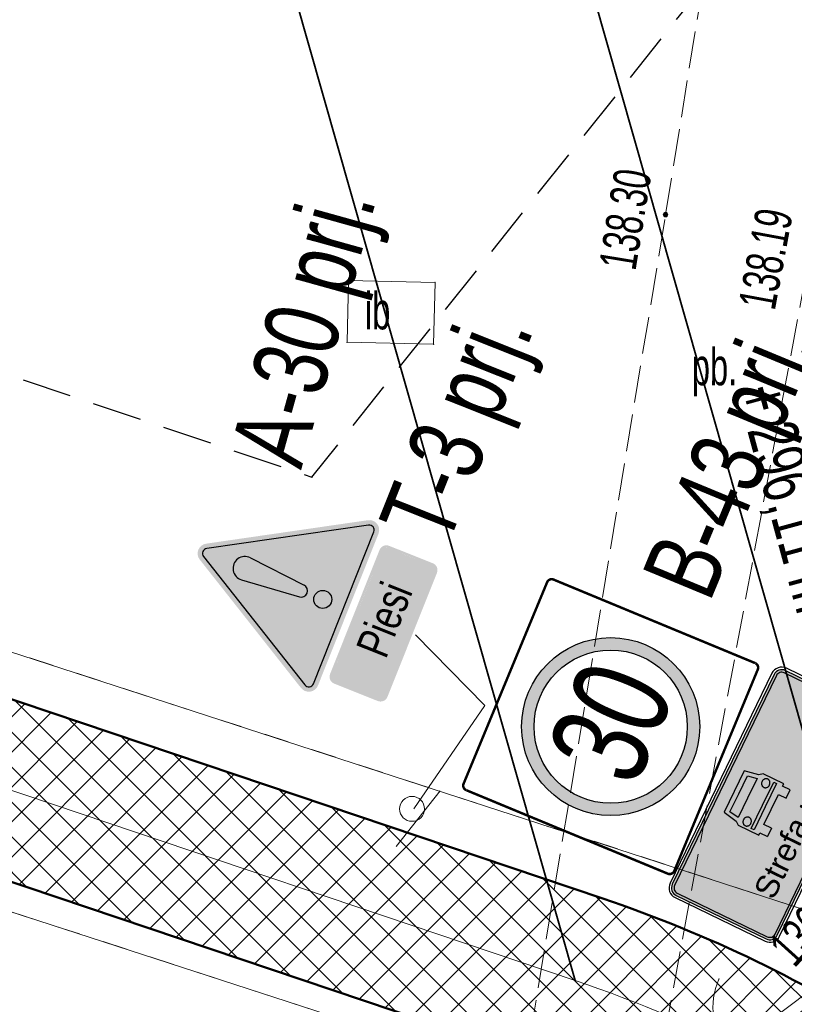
# Model space of a CAD drawing. Extents: x 6456700 to 6518119, y 5963420 to 5980059.
# Tile 64 of 256: x 6511899 to 6511915, y 5964207 to 5964227. Entities that reach past the tile are written whole.
import ezdxf
from ezdxf.enums import TextEntityAlignment as Align

# ---------------------------------------------------------------- set-up
doc = ezdxf.new("R2010")
doc.units = 0
doc.header["$MEASUREMENT"] = 0
for name, pattern in [('L_0_03', [1, 0.5, -0.5]), ('L_0_04', [1.5, 1, -0.5]), ('L_0_52', [1, 0.75, -0.25])]:
    doc.linetypes.add(name, pattern=pattern)
doc.layers.get('0').update_dxf_attribs({"color": 2, "linetype": 'CONTINUOUS', "lineweight": 5})
for name, color, linetype, lineweight in [('18mm Kreska ciągła', 7, 'CONTINUOUS', 18), ('218_kontur_uzytku_gruntowego', 96, 'L_0_03', 18), ('219_dzialka_ewidencyjna', 7, 'CONTINUOUS', 18), ('35mm Ciągła', 7, 'CONTINUOUS', 35), ('50mm Kreska ciągła', 7, 'CONTINUOUS', 50), ('9mm Kreska ciągła', 252, 'CONTINUOUS', 9), ('brama', 7, 'CONTINUOUS', 18), ('inna_budowla', 7, 'CONTINUOUS', 18), ('inna_budowla_Atr17', 7, 'CONTINUOUS', 18), ('obszar_utwardzony', 7, 'CONTINUOUS', 18), ('obszar_utwardzony_Atr17', 7, 'CONTINUOUS', 18), ('pikieta_naturalna_Atr2', 7, 'CONTINUOUS', 18), ('pikieta_sztuczna', 7, 'CONTINUOUS', 18), ('pikieta_sztuczna_Atr2', 7, 'CONTINUOUS', 18), ('Zakres', 7, 'CONTINUOUS', 18)]:
    doc.layers.add(name, color=color, linetype=linetype, lineweight=lineweight)
doc.layers.add('zn_pion', color=7, linetype='CONTINUOUS')
doc.layers.add('ZNAKI_PIONOWE', color=7, linetype='CONTINUOUS')
doc.styles.add('A_TEXT', font='arial.ttf', dxfattribs={"width": 0.7})
doc.styles.add('o_d', font='arial.ttf')
doc.styles.get("Standard").update_dxf_attribs({"font": 'txt', "width": 0.75})
doc.styles.add('Znaczniki', font='GOTHIC.TTF', dxfattribs={"width": 0.7})

# ---------------------------------------------------------------- blocks, each defined once
blk = doc.blocks.new('mdcp_nowa')
at = {"layer": 'pikieta_sztuczna', "linetype": 'Continuous', "lineweight": 18, "true_color": 0x000000}
blk.add_hatch(color=18, dxfattribs=at).paths.add_polyline_path([(6494643.32, 5980674.315, 1), (6494643.32, 5980674.405, 1)])
at = {"layer": '218_kontur_uzytku_gruntowego', "lineweight": 18, "flags": 128}
for points in [[(6494652.81, 5980658.13), (6494556.09, 5980689.57)], [(6494640.98, 5980656.72), (6494604.6, 5980668.54)]]:
    blk.add_lwpolyline(points, dxfattribs=at)
at = {"layer": '219_dzialka_ewidencyjna', "color": 3, "linetype": 'Continuous', "lineweight": 18, "flags": 128}
for points in [[(6494556.09, 5980689.57), (6494652.81, 5980658.13)], [(6494604.6, 5980668.54), (6494640.98, 5980656.72)]]:
    blk.add_lwpolyline(points, dxfattribs=at)
at = {"layer": 'brama', "color": 7, "linetype": 'Continuous', "lineweight": 18, "flags": 128}
blk.add_lwpolyline([(6494642.96, 5980656.19), (6494646.2, 5980658.63)], dxfattribs=at)
at = {"layer": 'brama', "color": 7, "linetype": 'Continuous', "lineweight": 18}
blk.add_arc((6494645.778, 5980658.312), 1.5, 156.983, 216.983, dxfattribs=at)
at = {"layer": 'brama'}
blk.add_point((6494644.398, 5980658.899), dxfattribs=at)
at = {"layer": 'inna_budowla', "color": 7, "linetype": 'Continuous', "lineweight": 18, "flags": 128}
blk.add_lwpolyline([(6494638.66, 5980672.99), (6494638.63, 5980671.74), (6494636.88, 5980671.78), (6494636.91, 5980673.03)], close=True, dxfattribs=at)
at = {"layer": 'inna_budowla'}
for p in [(6494636.91, 5980673.03), (6494638.66, 5980672.99), (6494636.88, 5980671.78), (6494638.63, 5980671.74)]:
    blk.add_point(p, dxfattribs=at)
at = {"layer": 'obszar_utwardzony', "color": 7, "linetype": 'L_0_52', "lineweight": 18, "flags": 128}
blk.add_lwpolyline([(6494643.32, 5980674.36), (6494644.3, 5980680.4), (6494643.92, 5980683.62), (6494645.59, 5980692.91), (6494655.01, 5980691.62), (6494658.01, 5980696.87), (6494667.63, 5980693.07), (6494667.4, 5980692.46), (6494652.51, 5980684.14), (6494647.97, 5980682.96), (6494646.18, 5980673.28), (6494642.98, 5980656.02), (6494640.45, 5980656.93)], close=True, dxfattribs=at)
at = {"layer": 'obszar_utwardzony'}
blk.add_point((6494643.32, 5980674.36), dxfattribs=at)
at = {"layer": 'pikieta_sztuczna', "color": 7, "linetype": 'Continuous', "lineweight": 18}
blk.add_circle((6494643.32, 5980674.36), 0.045, dxfattribs=at)
at = {"layer": 'pikieta_sztuczna'}
blk.add_point((6494643.32, 5980674.36), dxfattribs=at)
at = {"layer": 'Zakres', "linetype": 'L_0_04', "lineweight": 25, "flags": 128}
blk.add_lwpolyline([(6495113.77, 5985050.22), (6495121.12, 5984877.07), (6495125.76, 5984757.87), (6495129.89, 5984649.81), (6495141.08, 5984611.3), (6495145.77, 5984544.53), (6495147.36, 5984487.27), (6495157.22, 5984392.07), (6495162.95, 5984387.45), (6495180.24, 5984384.16), (6495229.5, 5984386.61), (6495251.65, 5984373.41), (6495258.77, 5984357.12), (6495255.44, 5984330.44), (6495250.77, 5984304.39), (6495252.21, 5984282.78), (6495255.46, 5984256.45), (6495254.94, 5984238.25), (6495266.4, 5984211), (6495277.24, 5984182.33), (6495294.2, 5984133.19), (6495300.94, 5984095.37), (6495313.24, 5984037.69), (6495317.44, 5983978.18), (6495300.35, 5983922.18), (6495282.35, 5983883.38), (6495266.21, 5983862.23), (6495242.03, 5983839.67), (6495211.11, 5983816.86), (6495158.26, 5983772.66), (6495130.6, 5983651.16), (6495116.31, 5983543.43), (6495129.51, 5983346.73), (6495134.58, 5983264.71), (6495139.64, 5983186.97), (6495193.25, 5983077.94), (6495199.2, 5983041.97), (6495206.23, 5983026), (6495208.96, 5983004.88), (6495202.27, 5982979.48), (6495202.42, 5982950.13), (6495209.35, 5982897.38), (6495215.97, 5982850.34), (6495228.6, 5982809.97), (6495226.85, 5982778.82), (6495225.04, 5982750.56), (6495220.26, 5982723.37), (6495226.54, 5982679.97), (6495206.06, 5982669.48), (6495192.68, 5982657.71), (6495184.57, 5982648.65), (6495174.78, 5982624.58), (6495164.23, 5982604.61), (6495150.7, 5982588.3), (6495137.69, 5982582.43), (6495118.26, 5982573.75), (6495100.35, 5982558.42), (6495090.36, 5982544.99), (6495075.87, 5982519.06), (6495060.83, 5982499.68), (6495049.41, 5982485.49), (6495035.07, 5982459.7), (6495006.7, 5982406.64), (6494980.89, 5982351.84), (6494944.35, 5982293.29), (6494925.72, 5982250.11), (6494905.2, 5982190.37), (6494898.43, 5982153.5), (6494879.51, 5982063.89), (6494864.14, 5981992.66), (6494816.93, 5981768.61), (6494777.79, 5981577.7), (6494739.84, 5981394.72), (6494718.65, 5981297.89), (6494716.45, 5981237.31), (6494738.62, 5981208.21), (6494776.48, 5981173.06), (6494817.16, 5981137.44), (6494847.63, 5981109.8), (6494877.39, 5981077.08), (6494912.75, 5981030.55), (6494916.06, 5981014.71), (6494903.86, 5980957.01), (6494916.13, 5980953.51), (6494892.32, 5980927.59), (6494850.7, 5980858.8), (6494806.81, 5980779.89), (6494785.1, 5980753.49), (6494715.22, 5980723.29), (6494679.96, 5980686.78), (6494651.35, 5980651.29), (6494549.14, 5980683.24), (6494511.84, 5980659.66), (6494443.61, 5980630.33), (6494428.78, 5980598.6), (6494431.58, 5980579.46), (6494420.56, 5980549.76), (6494416.45, 5980528.2), (6494403.86, 5980507.16), (6494388.89, 5980482.96), (6494365.32, 5980407.99), (6494335.67, 5980315.15), (6494332.29, 5980297.41), (6494335.1, 5980278.18), (6494347.25, 5980254.84), (6494336.79, 5980250.09), (6494300.04, 5980271.34), (6494320.8, 5980301.43), (6494336.81, 5980349.17), (6494344.85, 5980380.92), (6494360.85, 5980437.13), (6494374.18, 5980476.38), (6494386.14, 5980498.84), (6494403.02, 5980528.52), (6494411.33, 5980563.19), (6494420.84, 5980586.25), (6494420.25, 5980601.11), (6494434.95, 5980635.94), (6494446.75, 5980644.99), (6494465.77, 5980647.27), (6494513.02, 5980669.46), (6494507.85, 5980679.68), (6494547.89, 5980705.83), (6494570.06, 5980691.34), (6494636.17, 5980669.05), (6494706.14, 5980756.86), (6494742.78, 5980772.58), (6494798.53, 5980814.27), (6494826.12, 5980867.97), (6494849.57, 5980908.6), (6494845.35, 5980942.01), (6494853.94, 5980970.83), (6494891.08, 5980960.54), (6494890.11, 5980965.73), (6494903.94, 5981025.69), (6494869.98, 5981070.3), (6494770.97, 5981160.58), (6494728.18, 5981200.64), (6494706.13, 5981229.56), (6494707.94, 5981299.75), (6494728.84, 5981398.1), (6494767.06, 5981580.19), (6494806.17, 5981770.55), (6494854.36, 5981994.76), (6494869.73, 5982065.97), (6494888.61, 5982155.44), (6494891.67, 5982173.95), (6494895.82, 5982197.45), (6494916.38, 5982253.72), (6494935.47, 5982297.95), (6494954.97, 5982331.67), (6494972.09, 5982356.64), (6494997.76, 5982411.14), (6495026.29, 5982464.48), (6495041.09, 5982491.09), (6495052.99, 5982505.88), (6495067.51, 5982524.6), (6495081.94, 5982550.43), (6495092.99, 5982565.28), (6495112.86, 5982582.29), (6495133.59, 5982591.55), (6495144.48, 5982596.46), (6495155.87, 5982610.19), (6495165.7, 5982628.8), (6495175.96, 5982654.03), (6495185.62, 5982664.83), (6495200.4, 5982677.82), (6495212.49, 5982688.04), (6495209.64, 5982723.43), (6495215.22, 5982750.57), (6495216.87, 5982779.54), (6495218.31, 5982809.31), (6495206.86, 5982847.92), (6495199.44, 5982894.74), (6495192.11, 5982948.71), (6495190.16, 5982979.24), (6495183.47, 5983075.16), (6495129.79, 5983184.34), (6495124.6, 5983264.07), (6495119.53, 5983346.09), (6495106.27, 5983543.75), (6495120.74, 5983652.9), (6495148.75, 5983779.42), (6495204.15, 5983826.04), (6495273.41, 5983889.36), (6495288.53, 5983927.42), (6495300.83, 5983964.69), (6495303.91, 5983980.14), (6495301.32, 5984039.55), (6495291.1, 5984093.63), (6495284.5, 5984130.67), (6495267.84, 5984178.93), (6495257.12, 5984207.3), (6495244.96, 5984236.19), (6495244.79, 5984255.42), (6495242.25, 5984281.97), (6495240.71, 5984304.95), (6495245.55, 5984331.94), (6495248.51, 5984355.64), (6495243.77, 5984366.47), (6495226.98, 5984376.47), (6495179.54, 5984374.12), (6495158.61, 5984378.09), (6495147.7, 5984386.91), (6495137.38, 5984486.61), (6495135.78, 5984544.04), (6495131.18, 5984609.54), (6495119.95, 5984648.2), (6495115.76, 5984757.49), (6495111.12, 5984876.67), (6495103.73, 5985050.93), (6495109.36, 5985081.73), (6495120.41, 5985085.88)], close=True, dxfattribs=at)
at = {"layer": 'Zakres'}
blk.add_point((6494636.17, 5980669.05), dxfattribs=at)
at = {"layer": 'inna_budowla_Atr17', "color": 7, "lineweight": 15, "width": 0.66}
blk.add_text('ib', height=0.75, dxfattribs=at).set_placement((6494637.24, 5980672.79), align=Align.TOP_LEFT)
at = {"layer": 'obszar_utwardzony_Atr17', "color": 7, "lineweight": 15, "width": 0.66}
blk.add_text('pb.', height=0.75, dxfattribs=at).set_placement((6494643.85, 5980671.66), align=Align.TOP_LEFT)
at = {"layer": 'pikieta_naturalna_Atr2', "color": 7, "lineweight": 15, "width": 0.66}
blk.add_text('136.1', height=0.75, rotation=47.9, dxfattribs=at).set_placement((6494645.37, 5980659.61), align=Align.TOP_LEFT)
at = {"layer": 'pikieta_sztuczna_Atr2', "color": 7, "lineweight": 15, "width": 0.66}
for s, rotation, p in [('138.30', 80.7, (6494641.97, 5980673.33)), ('138.19', 79.5, (6494644.79, 5980672.54))]:
    blk.add_text(s, height=0.75, rotation=rotation, dxfattribs=at).set_placement(p, align=Align.TOP_LEFT)
blk = doc.blocks.new('D-46_k')
h = blk.add_hatch(color=250)
h.paths.add_polyline_path([(42, 0.9, 0.414214), (45, 3.9), (45, 39.9, 0.414214), (42, 42.9), (-42, 42.9, 0.414214), (-45, 39.9), (-45, 3.9, 0.414214), (-42, 0.9)])
h.paths.add_polyline_path([(-42, 1.8, -0.414214), (-44.1, 3.9), (-44.1, 39.9, -0.414214), (-42, 42), (42, 42, -0.414214), (44.1, 39.9), (44.1, 3.9, -0.414214), (42, 1.8)], flags=16)
blk.add_hatch(color=255).paths.add_polyline_path([(42, 1.8, 0.414214), (44.1, 3.9), (44.1, 39.9, 0.414214), (42, 42), (-42, 42, 0.414214), (-44.1, 39.9), (-44.1, 3.9, 0.414214), (-42, 1.8)])
at = {"color": 7}
blk.add_lwpolyline([(-42, 0), (42, 0, 0.414214), (45.9, 3.9), (45.9, 39.9, 0.414214), (42, 43.8), (-42, 43.8, 0.414214), (-45.9, 39.9), (-45.9, 3.9, 0.414214)], format="xyb", close=True, dxfattribs=at)
at = {"color": 255}
for points in [[(-42, 0.9), (42, 0.9, 0.414214), (45, 3.9), (45, 39.9, 0.414214), (42, 42.9), (-42, 42.9, 0.414214), (-45, 39.9), (-45, 3.9, 0.414214)], [(-42, 1.8), (42, 1.8, 0.414214), (44.1, 3.9), (44.1, 39.9, 0.414214), (42, 42), (-42, 42, 0.414214), (-44.1, 39.9), (-44.1, 3.9, 0.414214)]]:
    blk.add_lwpolyline(points, format="xyb", close=True, dxfattribs=at)
blk = doc.blocks.new('^pi064030-234024')
at = {"layer": 'zn_pion'}
h = blk.add_hatch(color=29, dxfattribs=at)
h.dxf.hatch_style = 1
h.paths.add_polyline_path([(0.807, 3.084), (0.707, 3.209), (0.6, 3.741), (-0.225, 3.741), (-1.05, 3.741), (-1.156, 3.209), (-1.256, 3.084), (-1.256, 2.259), (-1.156, 2.259), (-1.156, 1.959), (-0.825, 1.959), (-0.825, 2.259), (0.382, 2.259), (0.382, 1.959), (0.707, 1.959), (0.707, 2.259), (0.807, 2.259)])
h.paths.add_polyline_path([(-1.007, 3.209), (-0.95, 3.559), (-0.225, 3.559), (0.5, 3.559), (0.564, 3.209), (-0.225, 3.209)], flags=16)
h.paths.add_polyline_path([(-0.829, 2.88, -0.054772), (-0.826, 2.851, -0.054772), (-0.829, 2.822, -0.056759), (-0.839, 2.792, -0.049905), (-0.854, 2.768, -0.049237), (-0.874, 2.746, -0.047796), (-0.899, 2.727, -0.045996), (-0.928, 2.714, -0.044706), (-0.959, 2.705, -0.044038), (-0.991, 2.702, -0.044038), (-1.024, 2.705, -0.044706), (-1.055, 2.714, -0.045996), (-1.084, 2.727, -0.047796), (-1.109, 2.746, -0.049237), (-1.129, 2.768, -0.049905), (-1.144, 2.792, -0.048569), (-1.153, 2.817, -0.063196), (-1.157, 2.851, -0.063196), (-1.153, 2.884, -0.048569), (-1.144, 2.909, -0.049905), (-1.129, 2.933, -0.049237), (-1.109, 2.955, -0.047796), (-1.084, 2.974, -0.045996), (-1.055, 2.988, -0.044706), (-1.024, 2.996, -0.044038), (-0.991, 2.999, -0.044038), (-0.959, 2.996, -0.044706), (-0.928, 2.988, -0.045996), (-0.899, 2.974, -0.047796), (-0.874, 2.955, -0.049237), (-0.854, 2.933, -0.049905), (-0.839, 2.909, -0.056759)], flags=16)
h.paths.add_polyline_path([(-0.225, 2.609), (0.707, 2.609), (0.707, 2.496), (-0.225, 2.496), (-1.156, 2.496), (-1.156, 2.609)], flags=16)
h.paths.add_polyline_path([(0.381, 2.884, -0.048569), (0.39, 2.909, -0.049905), (0.405, 2.933, -0.049237), (0.425, 2.955, -0.047796), (0.45, 2.974, -0.045996), (0.479, 2.988, -0.044706), (0.51, 2.996, -0.044038), (0.542, 2.999, -0.044038), (0.575, 2.996, -0.044706), (0.606, 2.988, -0.045996), (0.634, 2.974, -0.047796), (0.66, 2.955, -0.049237), (0.68, 2.933, -0.049905), (0.695, 2.909, -0.056759), (0.705, 2.88, -0.054772), (0.708, 2.851, -0.054772), (0.705, 2.822, -0.056759), (0.695, 2.792, -0.049905), (0.68, 2.768, -0.049237), (0.66, 2.746, -0.047796), (0.634, 2.727, -0.045996), (0.606, 2.714, -0.044706), (0.575, 2.705, -0.044038), (0.542, 2.702, -0.044038), (0.51, 2.705, -0.044706), (0.479, 2.714, -0.045996), (0.45, 2.727, -0.047796), (0.425, 2.746, -0.049237), (0.405, 2.768, -0.049905), (0.39, 2.792, -0.048569), (0.381, 2.817, -0.063196), (0.377, 2.851, -0.063196)], flags=16)
at = {"color": 7, "linetype": 'Continuous'}
for p, q in [((-1.05, 3.741), (-1.156, 3.209)), ((-0.225, 3.741), (-1.05, 3.741)), ((-1.007, 3.209), (-0.95, 3.559)), ((-0.95, 3.559), (-0.225, 3.559)), ((0.6, 3.741), (-0.225, 3.741)), ((-0.225, 3.559), (0.5, 3.559)), ((0.5, 3.559), (0.564, 3.209)), ((0.707, 3.209), (0.6, 3.741)), ((-1.156, 3.209), (-1.256, 3.084)), ((-0.225, 3.209), (-1.007, 3.209)), ((0.564, 3.209), (-0.225, 3.209)), ((0.807, 3.084), (0.707, 3.209)), ((-1.256, 3.084), (-1.256, 2.259)), ((-1.156, 2.609), (-0.225, 2.609)), ((-1.156, 2.496), (-1.156, 2.609)), ((-0.225, 2.496), (-1.156, 2.496)), ((0.707, 2.496), (-0.225, 2.496)), ((-1.256, 2.259), (-1.156, 2.259)), ((-1.156, 2.259), (-1.156, 1.959)), ((-0.825, 2.259), (0.382, 2.259)), ((-0.825, 1.959), (-0.825, 2.259)), ((0.382, 2.259), (0.382, 1.959)), ((0.707, 1.959), (0.707, 2.259)), ((0.707, 2.259), (0.807, 2.259)), ((-0.825, 1.959), (-1.156, 1.959)), ((0.382, 1.959), (0.707, 1.959))]:
    blk.add_line(p, q, dxfattribs=at)
blk.add_lwpolyline([(-1.157, 2.851, 0.054772), (-1.154, 2.822, 0.053777), (-1.145, 2.794, 0.052029), (-1.129, 2.768, 0.049907), (-1.109, 2.746, 0.047796), (-1.084, 2.727, 0.045996), (-1.055, 2.714, 0.044706), (-1.024, 2.705, 0.044038), (-0.991, 2.702, 0.044038), (-0.959, 2.705, 0.044706), (-0.928, 2.714, 0.045996), (-0.899, 2.727, 0.047796), (-0.874, 2.746, 0.049907), (-0.854, 2.768, 0.052029), (-0.838, 2.794, 0.053777), (-0.829, 2.822, 0.054772), (-0.826, 2.851, 0.054772), (-0.829, 2.88, 0.053777), (-0.838, 2.907, 0.052029), (-0.854, 2.933, 0.049907), (-0.874, 2.955, 0.047796), (-0.899, 2.974, 0.045996), (-0.928, 2.988, 0.044706), (-0.959, 2.996, 0.044038), (-0.991, 2.999, 0.044038), (-1.024, 2.996, 0.044706), (-1.055, 2.988, 0.045996), (-1.084, 2.974, 0.047796), (-1.109, 2.955, 0.049907), (-1.129, 2.933, 0.052029), (-1.145, 2.907, 0.053777), (-1.154, 2.88, 0.054772)], format="xyb", close=True, dxfattribs=at)
at = {"layer": 'zn_pion', "color": 7, "linetype": 'Continuous'}
for p, q in [((0.807, 2.259), (0.807, 3.084)), ((-0.225, 2.609), (0.707, 2.609)), ((0.707, 2.609), (0.707, 2.496))]:
    blk.add_line(p, q, dxfattribs=at)
blk.add_lwpolyline([(0.708, 2.851, 0.054772), (0.705, 2.88, 0.053777), (0.696, 2.907, 0.052029), (0.68, 2.933, 0.049907), (0.66, 2.955, 0.047796), (0.634, 2.974, 0.045996), (0.606, 2.988, 0.044706), (0.575, 2.996, 0.044038), (0.542, 2.999, 0.044038), (0.51, 2.996, 0.044706), (0.479, 2.988, 0.045996), (0.45, 2.974, 0.047796), (0.425, 2.955, 0.049907), (0.405, 2.933, 0.052029), (0.389, 2.907, 0.053777), (0.38, 2.88, 0.054772), (0.377, 2.851, 0.054772), (0.38, 2.822, 0.053777), (0.389, 2.794, 0.052029), (0.405, 2.768, 0.049907), (0.425, 2.746, 0.047796), (0.45, 2.727, 0.045996), (0.479, 2.714, 0.044706), (0.51, 2.705, 0.044038), (0.542, 2.702, 0.044038), (0.575, 2.705, 0.044706), (0.606, 2.714, 0.045996), (0.634, 2.727, 0.047796), (0.66, 2.746, 0.049907), (0.68, 2.768, 0.052029), (0.696, 2.794, 0.053777), (0.705, 2.822, 0.054772)], format="xyb", close=True, dxfattribs=at)
at = {"layer": 'zn_pion', "xscale": 0.09999999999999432, "yscale": 0.09999999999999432, "zscale": 0.09999999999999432}
blk.add_blockref('D-46_k', (0, 0), dxfattribs=at)
at = {"layer": 'zn_pion', "color": 250, "style": 'o_d'}
blk.add_text('Strefa ruchu', height=0.82, dxfattribs=at).set_placement((-0.028, 1.161), align=Align.MIDDLE_CENTER)

msp = doc.modelspace()

# ---------------------------------------------------------------- hatches: boundary and pattern name
at = {"layer": 'ZNAKI_PIONOWE', "linetype": 'Continuous'}
h = msp.add_hatch(color=40, dxfattribs=at)
h.paths.add_polyline_path([(6511907.381, 5964216.264, -0.414214), (6511907.437, 5964216.135), (6511906.436, 5964213.627, -0.414214), (6511906.306, 5964213.571), (6511905.424, 5964213.923, -0.414213), (6511905.368, 5964214.053), (6511905.368, 5964214.053), (6511906.369, 5964216.561, -0.414214), (6511906.499, 5964216.616)])
h.paths.add_polyline_path([(6511906.834, 5964213.81), (6511907.675, 5964215.918), (6511908.608, 5964215.546), (6511907.767, 5964213.438)], flags=9)

# ---------------------------------------------------------------- linework, layer by layer
at = {"layer": '50mm Kreska ciągła', "color": 6, "ltscale": 0.1}
for points in [[(6511915.372, 5964197.008), (6511923.471, 5964207.866, -0.410196), (6511916.853, 5964206.62, 0.062712), (6511910.835, 5964209.53), (6511825.251, 5964238.379, 0.218462)], [(6511824.133, 5964235.062), (6511909.717, 5964206.213, -0.049189), (6511913.878, 5964204.338, -0.451772), (6511915.372, 5964196.985)]]:
    msp.add_lwpolyline(points, format="xyb", dxfattribs=at)

# ---------------------------------------------------------------- next in the draw order: block references
at = {"linetype": 'ByBlock'}
msp.add_blockref('mdcp_nowa', (17268.786, -16450.998), dxfattribs=at)

# ---------------------------------------------------------------- next in the draw order: hatches: boundary and pattern name
at = {"layer": '9mm Kreska ciągła'}
h = msp.add_hatch(dxfattribs=at)
h.set_pattern_fill('ANSI37', color=256, scale=4)
h.set_pattern_definition([(45, (6511691.195, 5964120.06236), (-0.3535534, 0.3535534), []), (135, (6511691.195, 5964120.06236), (-0.3535534, -0.3535534), [])])
h.paths.add_polyline_path([(6511691.195, 5964121.143), (6511691.386, 5964124.63, 0.09387), (6511692.371, 5964131.182), (6511691.932, 5964142.68, -0.114411), (6511694.249, 5964154.747), (6511705.391, 5964179.862, -0.271991), (6511723.667, 5964192.967), (6511729.755, 5964193.522, 0.098674), (6511738.301, 5964196.051), (6511743.586, 5964198.832, -0.020192), (6511747.406, 5964200.649), (6511769.76, 5964210.196, 0.03219), (6511780.964, 5964215.859), (6511817.579, 5964237.57, -0.218462), (6511825.251, 5964238.379), (6511910.835, 5964209.53, -0.062712), (6511916.853, 5964206.62, 0.390075), (6511923.272, 5964207.6), (6511915.609, 5964197.326, 0.426952), (6511913.878, 5964204.338, 0.049189), (6511909.717, 5964206.213), (6511824.133, 5964235.062, 0.218462), (6511819.364, 5964234.559), (6511782.746, 5964212.847), (6511782.743, 5964212.845, -0.032198), (6511771.135, 5964206.977), (6511748.781, 5964197.43, 0.020192), (6511745.216, 5964195.734), (6511739.931, 5964192.954, -0.098674), (6511730.073, 5964190.037), (6511723.985, 5964189.481, 0.271991), (6511708.591, 5964178.442), (6511697.449, 5964153.327, 0.114411), (6511695.43, 5964142.813), (6511695.868, 5964131.315, -0.138482), (6511693.149, 5964120.062), (6511691.196, 5964121.142)])
at = {"layer": 'ZNAKI_PIONOWE', "linetype": 'Continuous'}
h = msp.add_hatch(color=12, dxfattribs=at)
edge = h.paths.add_edge_path()
edge.add_line((6511905.077, 5964213.838), (6511906.302, 5964216.91))
edge.add_arc((6511906.116, 5964216.984), 0.2, 338.2511, 458.2511)
edge.add_line((6511906.088, 5964217.182), (6511902.815, 5964216.707))
edge.add_arc((6511902.843, 5964216.509), 0.2, 98.2511, 218.2511)
edge.add_line((6511902.686, 5964216.385), (6511904.734, 5964213.788))
edge.add_arc((6511904.891, 5964213.912), 0.2, 218.2511, 338.2511)
edge = h.paths.add_edge_path(flags=16)
edge.add_line((6511904.984, 5964213.875), (6511906.209, 5964216.947))
edge.add_arc((6511906.116, 5964216.984), 0.1, 338.2511, 458.2511)
edge.add_line((6511906.102, 5964217.083), (6511902.829, 5964216.608))
edge.add_arc((6511902.843, 5964216.509), 0.1, 98.2511, 218.2511)
edge.add_line((6511902.765, 5964216.447), (6511904.812, 5964213.85))
edge.add_arc((6511904.891, 5964213.912), 0.1, 218.2511, 338.2511)
h = msp.add_hatch(color=40, dxfattribs=at)
h.paths.add_polyline_path([(6511906.209, 5964216.947, 0.57735), (6511906.102, 5964217.083), (6511902.829, 5964216.608, 0.57735), (6511902.765, 5964216.447), (6511904.812, 5964213.85, 0.57735), (6511904.984, 5964213.875)])
h.paths.add_polyline_path([(6511905.357, 5964215.579, -1), (6511904.992, 5964215.579, -1)], flags=16)
h.paths.add_polyline_path([(6511904.701, 5964215.631), (6511903.532, 5964215.976, -1.097052), (6511903.71, 5964216.422), (6511904.795, 5964215.868, -0.91157)], flags=16)
at = {"layer": 'ZNAKI_PIONOWE'}
h = msp.add_hatch(color=256, dxfattribs=at)
edge = h.paths.add_edge_path(flags=16)
edge.add_line((6511905.424, 5964213.923), (6511906.306, 5964213.571))
edge.add_arc((6511906.343, 5964213.664), 0.1, 248.2511, 338.2511)
edge.add_line((6511906.436, 5964213.627), (6511907.437, 5964216.135))
edge.add_arc((6511907.344, 5964216.172), 0.1, 338.2511, 428.2511)
edge.add_line((6511907.381, 5964216.264), (6511906.499, 5964216.616))
edge.add_arc((6511906.461, 5964216.524), 0.1, 68.2511, 158.2511)
edge.add_line((6511906.369, 5964216.561), (6511905.368, 5964214.053))
edge.add_arc((6511905.461, 5964214.016), 0.1, 158.2511, 248.2511)
edge = h.paths.add_edge_path()
edge.add_line((6511905.405, 5964213.876), (6511906.288, 5964213.524))
edge.add_arc((6511906.343, 5964213.664), 0.15, 248.2511, 338.2511)
edge.add_line((6511906.483, 5964213.608), (6511907.483, 5964216.116))
edge.add_arc((6511907.344, 5964216.172), 0.15, 338.2511, 428.2511)
edge.add_line((6511907.399, 5964216.311), (6511906.517, 5964216.663))
edge.add_arc((6511906.461, 5964216.524), 0.15, 68.2511, 158.2511)
edge.add_line((6511906.322, 5964216.579), (6511905.322, 5964214.071))
edge.add_arc((6511905.461, 5964214.016), 0.15, 158.2511, 248.2511)
at = {"layer": 'ZNAKI_PIONOWE', "linetype": 'Continuous'}
h = msp.add_hatch(color=7, dxfattribs=at)
h.paths.add_polyline_path([(6511903.71, 5964216.422, 1.097052), (6511903.532, 5964215.976), (6511904.701, 5964215.631, 0.91157), (6511904.795, 5964215.868)])
h.paths.add_polyline_path([(6511905.357, 5964215.579, 1), (6511904.992, 5964215.579, 1)])
at = {"layer": 'ZNAKI_PIONOWE'}
h = msp.add_hatch(color=12, dxfattribs=at)
h.dxf.hatch_style = 1
h.paths.add_polyline_path([(6511912.796, 5964213.006, 1), (6511909.196, 5964213.006, 1)])
h.paths.add_polyline_path([(6511909.446, 5964213.006, -1), (6511912.546, 5964213.006, -1)], flags=16)

# ---------------------------------------------------------------- next in the draw order: linework, layer by layer
at = {"layer": '18mm Kreska ciągła', "color": 4, "ltscale": 0.1}
msp.add_lwpolyline([(6511691.623, 5964120.92, 0.138482), (6511694.119, 5964131.248), (6511693.681, 5964142.747, -0.114411), (6511695.849, 5964154.037), (6511706.991, 5964179.152, -0.271991), (6511723.826, 5964191.224), (6511729.914, 5964191.78, 0.098674), (6511739.116, 5964194.502), (6511744.401, 5964197.283, -0.020192), (6511748.094, 5964199.04), (6511770.447, 5964208.587, 0.032198), (6511781.855, 5964214.353), (6511818.472, 5964236.064, -0.218462), (6511824.692, 5964236.72), (6511910.276, 5964207.872, -0.080953), (6511917.385, 5964204.11), (6511919.535, 5964202.482)], format="xyb", dxfattribs=at)
at = {"layer": '18mm Kreska ciągła'}
for points in [[(6511907.018, 5964211.342), (6511908.453, 5964213.431), (6511907.046, 5964214.862)], [(6511907.549, 5964211.706), (6511906.658, 5964210.58)]]:
    msp.add_lwpolyline(points, dxfattribs=at)
msp.add_circle((6511906.98, 5964211.343), 0.252, dxfattribs=at)
at = {"layer": '35mm Ciągła'}
for p, q in [((6511910.276, 5964207.872), (6511900.28, 5964243.016)), ((6511917.385, 5964204.11), (6511907.388, 5964239.255))]:
    msp.add_line(p, q, dxfattribs=at)
at = {"layer": 'ZNAKI_PIONOWE', "color": 7, "linetype": 'Continuous'}
for p, q in [((6511903.71, 5964216.422), (6511904.795, 5964215.868)), ((6511903.532, 5964215.976), (6511904.701, 5964215.631))]:
    msp.add_line(p, q, dxfattribs=at)
at = {"layer": 'ZNAKI_PIONOWE'}
msp.add_lwpolyline([(6511904.984, 5964213.875), (6511906.209, 5964216.947, 0.57735), (6511906.102, 5964217.083), (6511902.829, 5964216.608, 0.57735), (6511902.765, 5964216.447), (6511904.812, 5964213.85, 0.57735)], format="xyb", close=True, dxfattribs=at)
at = {"layer": 'ZNAKI_PIONOWE', "color": 7, "linetype": 'Continuous', "const_width": 0.05, "flags": 128}
msp.add_lwpolyline([(6511909.841, 5964215.981, 0.414214), (6511909.711, 5964215.927), (6511908.022, 5964211.852, 0.414214), (6511908.076, 5964211.721), (6511912.151, 5964210.032, 0.414214), (6511912.282, 5964210.086), (6511913.971, 5964214.161, 0.414214), (6511913.917, 5964214.292)], format="xyb", close=True, dxfattribs=at)
at = {"layer": 'ZNAKI_PIONOWE', "color": 7, "linetype": 'Continuous'}
for centre, radius in [((6511905.174, 5964215.579), 0.183), ((6511910.996, 5964213.006), 1.8), ((6511910.996, 5964213.006), 1.55)]:
    msp.add_circle(centre, radius, dxfattribs=at)
for centre, radius, start, end in [((6511903.6, 5964216.207), 0.241, 62.9498, 253.5523), ((6511904.737, 5964215.754), 0.128, 253.5523, 62.9498)]:
    msp.add_arc(centre, radius, start, end, dxfattribs=at)

# ---------------------------------------------------------------- next in the draw order: block references
at = {"layer": 'zn_pion', "xscale": 0.5615595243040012, "yscale": 0.5615595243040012, "zscale": 0.5615595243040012, "rotation": 64.12448564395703}
msp.add_blockref('^pi064030-234024', (6511915.44, 5964210.889), dxfattribs=at)

# ---------------------------------------------------------------- next in the draw order: texts
at = {"layer": '18mm Kreska ciągła', "insert": (6511914.739, 5964220.11), "char_height": 1, "attachment_point": 4, "rotation": 285.2194, "style": 'Znaczniki'}
msp.add_mtext('KONIEC - 2\\P+ 296,11 m', dxfattribs=at)
at = {"layer": 'ZNAKI_PIONOWE', "attachment_point": 1}
for s, insert, char_height, width, rotation in [('A-30 prj.', (6511903.289, 5964218.59), 1.5, 10.82, 74.4384), ('T-3 prj.', (6511906.293, 5964217.174), 1.5, 10.8158, 68.2511), ('B-43 prj.', (6511911.609, 5964216.073), 1.5, 10.82, 67.488), ('{\\fSwis721 BT|b0|i0|c238|p34;Piesi}', (6511905.834, 5964214.599), 0.66, 3.65605, 68.2511)]:
    msp.add_mtext(s, dxfattribs=dict(at, insert=insert, char_height=char_height, width=width, rotation=rotation))
at = {"layer": 'ZNAKI_PIONOWE', "color": 7, "linetype": 'Continuous', "insert": (6511909.679, 5964212.492), "char_height": 1.9631, "width": 2.12, "attachment_point": 1, "rotation": 67.488, "style": 'A_TEXT'}
msp.add_mtext('30', dxfattribs=at)

doc.saveas('drawing.dxf')
